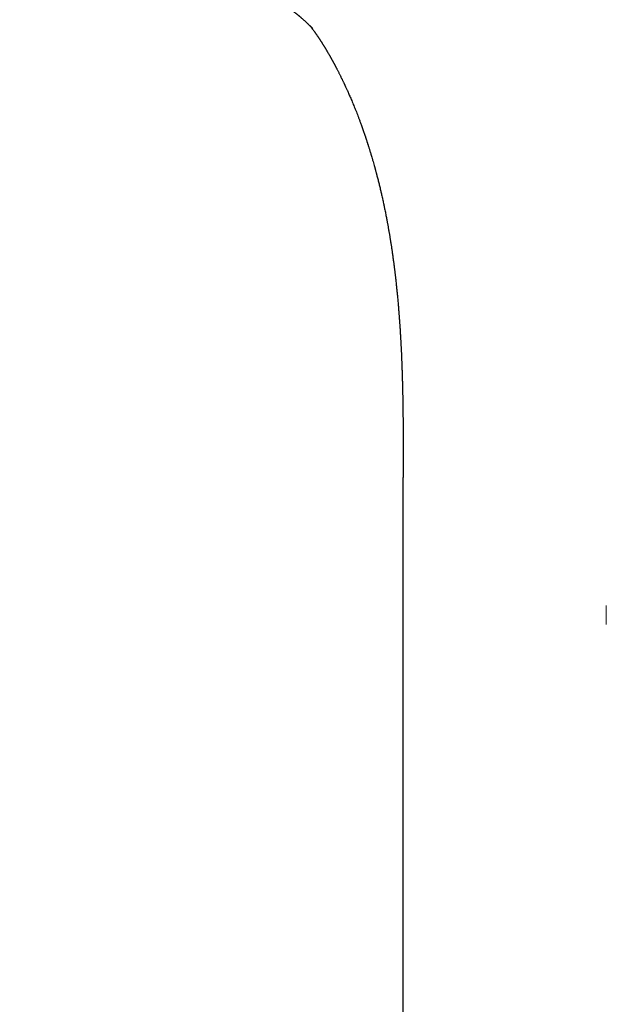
# Model space of a CAD drawing. Header units: millimetres. Extents: x 8 to 450, y 12 to 574.
# Tile 148 of 256: x 210 to 225, y 453 to 477. Entities that reach past the tile are written whole.
import ezdxf

# ---------------------------------------------------------------- set-up
doc = ezdxf.new("R2010")
doc.units = ezdxf.units.MM

msp = doc.modelspace()

# ---------------------------------------------------------------- linework, layer by layer
at = {"color": 7, "linetype": 'Continuous', "lineweight": 30}
msp.add_line((219.748, 343.008), (219.748, 466.183), dxfattribs=at)
for points, knots in [([(210.435, 480.971), (210.492, 480.944), (210.602, 480.892), (210.764, 480.816), (210.92, 480.743), (211.069, 480.674), (211.211, 480.608), (211.345, 480.546), (211.472, 480.488), (211.592, 480.433), (211.707, 480.38), (211.815, 480.331), (211.918, 480.284), (212.013, 480.24), (212.102, 480.2), (212.184, 480.162), (212.258, 480.128), (212.325, 480.097), (212.386, 480.07), (212.443, 480.043), (212.498, 480.019), (212.549, 479.995), (212.596, 479.973), (212.639, 479.954), (212.677, 479.936), (212.711, 479.921), (212.743, 479.906), (212.774, 479.891), (212.806, 479.877), (212.839, 479.861), (212.879, 479.843), (212.924, 479.822), (212.975, 479.798), (213.054, 479.762), (213.159, 479.713), (213.258, 479.666), (213.327, 479.634), (213.366, 479.615), (213.402, 479.598), (213.433, 479.584), (213.459, 479.572), (213.48, 479.562), (213.501, 479.552), (213.526, 479.54), (213.555, 479.526), (213.59, 479.51), (213.642, 479.485), (213.709, 479.452), (213.791, 479.413), (213.859, 479.38), (213.913, 479.354), (213.951, 479.335), (213.986, 479.318), (214.023, 479.3), (214.067, 479.278), (214.121, 479.252), (214.18, 479.223), (214.242, 479.191), (214.3, 479.163), (214.351, 479.137), (214.393, 479.115), (214.433, 479.096), (214.468, 479.078), (214.501, 479.061), (214.536, 479.043), (214.575, 479.023), (214.618, 479.001), (214.659, 478.979), (214.698, 478.959), (214.732, 478.942), (214.763, 478.925), (214.79, 478.911), (214.819, 478.896), (214.853, 478.878), (214.894, 478.856), (214.948, 478.828), (215.011, 478.794), (215.08, 478.757), (215.148, 478.72), (215.205, 478.689), (215.253, 478.662), (215.294, 478.64), (215.339, 478.615), (215.385, 478.589), (215.427, 478.566), (215.46, 478.547), (215.487, 478.532), (215.508, 478.52), (215.527, 478.509), (215.545, 478.499), (215.565, 478.488), (215.594, 478.471), (215.635, 478.447), (215.683, 478.419), (215.73, 478.392), (215.774, 478.366), (215.816, 478.341), (215.858, 478.317), (215.9, 478.291), (215.943, 478.266), (215.983, 478.241), (216.02, 478.219), (216.054, 478.198), (216.089, 478.176), (216.127, 478.153), (216.17, 478.126), (216.212, 478.1), (216.249, 478.077), (216.279, 478.057), (216.305, 478.041), (216.329, 478.026), (216.354, 478.01), (216.391, 477.986), (216.438, 477.955), (216.494, 477.919), (216.549, 477.882), (216.604, 477.846), (216.658, 477.809), (216.71, 477.774), (216.76, 477.74), (216.806, 477.708), (216.848, 477.679), (216.889, 477.65), (216.93, 477.621), (216.969, 477.593), (216.997, 477.572), (217.017, 477.558), (217.031, 477.548), (217.045, 477.537), (217.057, 477.529), (217.067, 477.521), (217.078, 477.513), (217.09, 477.504), (217.103, 477.495), (217.113, 477.487), (217.124, 477.479), (217.134, 477.472), (217.145, 477.464), (217.154, 477.457), (217.16, 477.452), (217.163, 477.45), (217.163, 477.45), (217.163, 477.45), (217.163, 477.45), (217.164, 477.449), (217.166, 477.447), (217.171, 477.444), (217.175, 477.44), (217.181, 477.436), (217.187, 477.431), (217.193, 477.425), (217.2, 477.42), (217.206, 477.415), (217.212, 477.41), (217.218, 477.404), (217.224, 477.4), (217.229, 477.395), (217.235, 477.391), (217.241, 477.385), (217.247, 477.38), (217.255, 477.373), (217.266, 477.363), (217.282, 477.349), (217.299, 477.334), (217.317, 477.318), (217.337, 477.3), (217.358, 477.281), (217.375, 477.265), (217.389, 477.252), (217.399, 477.242), (217.41, 477.232), (217.421, 477.221), (217.432, 477.211), (217.443, 477.2), (217.454, 477.189), (217.464, 477.179), (217.472, 477.172), (217.477, 477.167), (217.483, 477.161), (217.492, 477.153), (217.499, 477.145), (217.507, 477.138), (217.514, 477.131), (217.52, 477.125), (217.525, 477.12), (217.529, 477.115), (217.536, 477.108), (217.541, 477.103), (217.544, 477.1)], [0, 0, 0, 0, 0.01802, 0.035322, 0.051908, 0.067777, 0.082929, 0.097112, 0.110603, 0.123402, 0.135508, 0.147123, 0.15802, 0.168199, 0.17766, 0.186402, 0.19429, 0.201484, 0.207986, 0.213799, 0.219818, 0.225349, 0.230392, 0.234947, 0.239014, 0.242593, 0.245853, 0.249593, 0.252536, 0.256122, 0.260351, 0.265224, 0.270739, 0.276792, 0.290911, 0.304559, 0.309003, 0.313386, 0.31735, 0.320711, 0.323469, 0.325629, 0.327751, 0.330419, 0.333633, 0.337393, 0.341631, 0.350676, 0.359579, 0.368328, 0.37309, 0.377344, 0.381089, 0.384453, 0.389722, 0.395664, 0.402203, 0.40932, 0.41649, 0.421448, 0.42628, 0.430752, 0.434629, 0.438025, 0.441867, 0.446437, 0.45137, 0.456358, 0.460387, 0.464362, 0.467911, 0.470993, 0.473654, 0.477625, 0.482503, 0.487752, 0.49614, 0.50401, 0.511668, 0.519581, 0.523839, 0.528301, 0.533743, 0.539517, 0.544432, 0.548474, 0.551273, 0.553769, 0.555964, 0.557888, 0.560161, 0.563027, 0.568447, 0.574514, 0.580292, 0.585298, 0.590388, 0.595414, 0.600446, 0.605853, 0.610892, 0.615289, 0.619277, 0.623455, 0.628282, 0.63348, 0.639228, 0.643802, 0.647481, 0.650488, 0.653456, 0.65652, 0.660022, 0.667626, 0.674565, 0.681433, 0.689248, 0.696056, 0.70289, 0.710037, 0.716237, 0.721867, 0.727554, 0.733711, 0.73951, 0.744818, 0.746674, 0.748882, 0.751419, 0.753228, 0.754627, 0.756598, 0.758904, 0.761207, 0.763111, 0.76487, 0.767593, 0.770297, 0.772201, 0.774942, 0.778056, 0.781516, 0.785069, 0.788592, 0.792088, 0.808209, 0.815226, 0.822244, 0.829626, 0.837062, 0.843042, 0.849001, 0.85438, 0.859589, 0.864771, 0.868155, 0.871814, 0.875766, 0.879787, 0.883792, 0.887421, 0.894582, 0.902631, 0.911077, 0.918073, 0.926965, 0.933932, 0.942741, 0.946211, 0.949496, 0.953618, 0.958135, 0.96153, 0.964917, 0.969273, 0.973461, 0.975438, 0.977359, 0.979476, 0.981973, 0.984754, 0.987166, 0.989686, 0.992073, 0.993057, 0.994659, 0.996973, 1, 1, 1, 1]), ([(217.499, 477.145), (217.5, 477.145), (217.506, 477.137), (217.521, 477.117), (217.545, 477.085), (217.566, 477.057), (217.582, 477.035), (217.591, 477.021), (217.602, 477.007), (217.612, 476.991), (217.624, 476.975), (217.636, 476.958), (217.648, 476.94), (217.659, 476.923), (217.669, 476.91), (217.677, 476.897), (217.685, 476.885), (217.694, 476.872), (217.703, 476.858), (217.713, 476.843), (217.723, 476.828), (217.733, 476.812), (217.743, 476.798), (217.752, 476.784), (217.761, 476.769), (217.771, 476.753), (217.782, 476.735), (217.794, 476.717), (217.805, 476.699), (217.814, 476.684), (217.823, 476.671), (217.829, 476.66), (217.834, 476.652), (217.839, 476.643), (217.845, 476.634), (217.85, 476.626), (217.854, 476.619), (217.858, 476.612), (217.863, 476.605), (217.869, 476.594), (217.876, 476.583), (217.883, 476.571), (217.888, 476.562), (217.894, 476.552), (217.902, 476.538), (217.911, 476.523), (217.922, 476.505), (217.933, 476.486), (217.944, 476.466), (217.954, 476.449), (217.963, 476.434), (217.97, 476.421), (217.978, 476.407), (217.985, 476.395), (217.992, 476.382), (217.999, 476.37), (218.004, 476.36), (218.009, 476.352), (218.013, 476.344), (218.019, 476.334), (218.025, 476.322), (218.031, 476.311), (218.037, 476.301), (218.042, 476.291), (218.047, 476.282), (218.053, 476.272), (218.059, 476.261), (218.065, 476.249), (218.072, 476.237), (218.078, 476.225), (218.085, 476.213), (218.091, 476.2), (218.097, 476.189), (218.102, 476.18), (218.107, 476.17), (218.114, 476.158), (218.12, 476.145), (218.127, 476.132), (218.133, 476.121), (218.141, 476.105), (218.152, 476.084), (218.167, 476.056), (218.181, 476.028), (218.195, 476), (218.208, 475.973), (218.22, 475.949), (218.232, 475.924), (218.243, 475.903), (218.253, 475.882), (218.263, 475.863), (218.272, 475.842), (218.283, 475.821), (218.293, 475.8), (218.302, 475.781), (218.309, 475.765), (218.317, 475.749), (218.325, 475.732), (218.333, 475.714), (218.341, 475.697), (218.351, 475.675), (218.363, 475.648), (218.378, 475.617), (218.393, 475.584), (218.406, 475.555), (218.422, 475.519), (218.44, 475.478), (218.462, 475.426), (218.486, 475.372), (218.51, 475.314), (218.536, 475.252), (218.56, 475.192), (218.585, 475.13), (218.61, 475.068), (218.635, 475.003), (218.66, 474.938), (218.685, 474.872), (218.707, 474.813), (218.726, 474.76), (218.743, 474.714), (218.76, 474.667), (218.776, 474.62), (218.792, 474.573), (218.809, 474.526), (218.822, 474.487), (218.832, 474.459), (218.838, 474.44), (218.844, 474.421), (218.851, 474.4), (218.858, 474.378), (218.865, 474.356), (218.872, 474.336), (218.877, 474.319), (218.882, 474.304), (218.888, 474.287), (218.894, 474.267), (218.9, 474.249), (218.906, 474.232), (218.913, 474.209), (218.921, 474.181), (218.932, 474.148), (218.942, 474.114), (218.953, 474.078), (218.965, 474.039), (218.979, 473.991), (218.997, 473.932), (219.016, 473.865), (219.035, 473.8), (219.047, 473.754), (219.056, 473.724), (219.06, 473.709), (219.064, 473.694), (219.067, 473.681), (219.071, 473.669), (219.075, 473.655), (219.08, 473.635), (219.087, 473.61), (219.093, 473.584), (219.099, 473.562), (219.107, 473.532), (219.117, 473.493), (219.13, 473.442), (219.143, 473.395), (219.155, 473.345), (219.167, 473.297), (219.179, 473.245), (219.191, 473.195), (219.203, 473.147), (219.213, 473.1), (219.225, 473.052), (219.236, 473.002), (219.247, 472.95), (219.259, 472.9), (219.27, 472.848), (219.28, 472.8), (219.289, 472.757), (219.299, 472.71), (219.309, 472.66), (219.32, 472.606), (219.33, 472.554), (219.34, 472.503), (219.349, 472.457), (219.356, 472.417), (219.362, 472.383), (219.369, 472.348), (219.376, 472.309), (219.383, 472.267), (219.391, 472.222), (219.399, 472.178), (219.406, 472.138), (219.412, 472.103), (219.417, 472.071), (219.422, 472.039), (219.427, 472.008), (219.432, 471.977), (219.438, 471.944), (219.444, 471.907), (219.45, 471.867), (219.457, 471.823), (219.463, 471.779), (219.47, 471.734), (219.477, 471.688), (219.483, 471.642), (219.49, 471.593), (219.497, 471.544), (219.504, 471.493), (219.511, 471.444), (219.517, 471.395), (219.523, 471.35), (219.529, 471.304), (219.534, 471.262), (219.539, 471.226), (219.543, 471.189), (219.548, 471.15), (219.553, 471.109), (219.558, 471.066), (219.563, 471.02), (219.569, 470.969), (219.575, 470.915), (219.581, 470.859), (219.586, 470.806), (219.591, 470.756), (219.596, 470.707), (219.601, 470.657), (219.606, 470.604), (219.612, 470.548), (219.617, 470.488), (219.622, 470.433), (219.626, 470.383), (219.63, 470.34), (219.634, 470.297), (219.637, 470.252), (219.641, 470.202), (219.645, 470.152), (219.649, 470.103), (219.652, 470.059), (219.655, 470.019), (219.658, 469.985), (219.66, 469.955), (219.662, 469.927), (219.664, 469.899), (219.666, 469.864), (219.669, 469.822), (219.672, 469.773), (219.675, 469.722), (219.678, 469.672), (219.682, 469.613), (219.686, 469.546), (219.69, 469.47), (219.694, 469.393), (219.697, 469.318), (219.701, 469.244), (219.705, 469.161), (219.708, 469.087), (219.71, 469.027), (219.712, 468.991), (219.713, 468.962), (219.714, 468.936), (219.715, 468.909), (219.716, 468.879), (219.717, 468.844), (219.719, 468.804), (219.72, 468.762), (219.721, 468.717), (219.723, 468.675), (219.724, 468.636), (219.725, 468.603), (219.726, 468.575), (219.726, 468.554), (219.727, 468.536), (219.727, 468.518), (219.728, 468.496), (219.729, 468.469), (219.73, 468.436), (219.73, 468.398), (219.731, 468.36), (219.732, 468.324), (219.733, 468.289), (219.734, 468.252), (219.735, 468.215), (219.735, 468.183), (219.736, 468.158), (219.736, 468.139), (219.736, 468.123), (219.737, 468.107), (219.737, 468.09), (219.738, 468.06), (219.738, 468.017), (219.739, 467.959), (219.74, 467.894), (219.741, 467.823), (219.742, 467.76), (219.743, 467.709), (219.743, 467.674), (219.743, 467.646), (219.744, 467.624), (219.744, 467.606), (219.744, 467.587), (219.744, 467.562), (219.745, 467.53), (219.745, 467.492), (219.745, 467.45), (219.746, 467.409), (219.746, 467.366), (219.746, 467.323), (219.747, 467.28), (219.747, 467.234), (219.747, 467.18), (219.747, 467.116), (219.748, 467.044), (219.748, 466.976), (219.748, 466.914), (219.748, 466.865), (219.748, 466.821), (219.748, 466.783), (219.748, 466.752), (219.749, 466.727), (219.749, 466.706), (219.749, 466.688), (219.749, 466.667), (219.749, 466.641), (219.749, 466.61), (219.749, 466.574), (219.749, 466.53), (219.749, 466.476), (219.749, 466.412), (219.749, 466.341), (219.749, 466.263), (219.749, 466.208), (219.749, 466.18)], [0, 0, 0, 0, 0.000792, 0.015505, 0.029879, 0.043931, 0.0485, 0.053037, 0.05755, 0.062294, 0.067249, 0.072221, 0.077213, 0.081984, 0.085041, 0.08807, 0.091086, 0.094093, 0.097362, 0.100871, 0.104415, 0.107925, 0.110908, 0.113864, 0.116808, 0.119891, 0.123585, 0.127291, 0.130558, 0.13348, 0.136365, 0.137702, 0.139159, 0.140783, 0.142427, 0.143989, 0.14525, 0.146206, 0.147329, 0.149276, 0.151435, 0.153336, 0.154927, 0.156158, 0.158432, 0.161576, 0.163708, 0.167141, 0.170338, 0.173082, 0.175107, 0.177273, 0.179166, 0.181041, 0.182836, 0.184756, 0.186252, 0.187305, 0.188348, 0.189814, 0.191548, 0.193161, 0.194636, 0.195971, 0.197168, 0.198358, 0.200153, 0.2019, 0.203349, 0.204844, 0.20663, 0.208532, 0.209972, 0.210942, 0.212145, 0.213852, 0.215722, 0.217316, 0.218672, 0.220184, 0.223544, 0.226793, 0.230691, 0.23407, 0.23717, 0.240543, 0.242633, 0.246096, 0.248228, 0.250176, 0.252754, 0.255353, 0.257751, 0.260005, 0.2617, 0.26348, 0.265454, 0.267493, 0.269508, 0.271209, 0.274593, 0.278476, 0.281593, 0.285378, 0.287819, 0.293188, 0.29863, 0.304136, 0.310253, 0.316577, 0.322922, 0.328538, 0.334979, 0.341281, 0.347514, 0.35376, 0.360062, 0.364375, 0.368584, 0.372908, 0.377155, 0.38152, 0.385704, 0.390159, 0.391786, 0.393411, 0.395121, 0.396949, 0.398909, 0.40098, 0.402799, 0.404228, 0.405418, 0.406918, 0.408786, 0.410471, 0.411802, 0.413221, 0.416466, 0.419002, 0.421905, 0.425116, 0.428163, 0.432046, 0.43733, 0.443233, 0.448905, 0.453633, 0.454854, 0.456148, 0.457366, 0.458452, 0.459408, 0.460514, 0.461989, 0.464409, 0.466547, 0.468333, 0.469888, 0.473936, 0.477885, 0.482162, 0.485564, 0.489848, 0.493855, 0.497961, 0.501951, 0.505262, 0.509, 0.51354, 0.516961, 0.52124, 0.525465, 0.528977, 0.532495, 0.535511, 0.539878, 0.54411, 0.548101, 0.551951, 0.555895, 0.558596, 0.561005, 0.563684, 0.566695, 0.569945, 0.573221, 0.576801, 0.57988, 0.582283, 0.584691, 0.587183, 0.589385, 0.591613, 0.594136, 0.596756, 0.599998, 0.60306, 0.606489, 0.609917, 0.612847, 0.616693, 0.62027, 0.623666, 0.627347, 0.631478, 0.634541, 0.637985, 0.641486, 0.644488, 0.647085, 0.649507, 0.652537, 0.65548, 0.658516, 0.661828, 0.665467, 0.669448, 0.673569, 0.677535, 0.681002, 0.68438, 0.687929, 0.691693, 0.695769, 0.700111, 0.704361, 0.707717, 0.710731, 0.71358, 0.716805, 0.720364, 0.72422, 0.727421, 0.730729, 0.733569, 0.735908, 0.737991, 0.739915, 0.741822, 0.744023, 0.747199, 0.750748, 0.754461, 0.757943, 0.761383, 0.766951, 0.771934, 0.777468, 0.783058, 0.78777, 0.793089, 0.800318, 0.803318, 0.80575, 0.80778, 0.809451, 0.811172, 0.813327, 0.815756, 0.818549, 0.821524, 0.824639, 0.827897, 0.830386, 0.832777, 0.834708, 0.836168, 0.837272, 0.838463, 0.839784, 0.841813, 0.844089, 0.8467, 0.849717, 0.851952, 0.854368, 0.856963, 0.859667, 0.861953, 0.863714, 0.864894, 0.865859, 0.866951, 0.868171, 0.86952, 0.873063, 0.877136, 0.881621, 0.886519, 0.89183, 0.894712, 0.897123, 0.899063, 0.900533, 0.901594, 0.902857, 0.904477, 0.906747, 0.909476, 0.91248, 0.915332, 0.918016, 0.921276, 0.924246, 0.926963, 0.930885, 0.935319, 0.940266, 0.945726, 0.949489, 0.952932, 0.95595, 0.958542, 0.960707, 0.962447, 0.963822, 0.964889, 0.966311, 0.968087, 0.970216, 0.9727, 0.975538, 0.97941, 0.983793, 0.988685, 0.994088, 1, 1, 1, 1])]:
    msp.add_open_spline(points, degree=3, knots=knots, dxfattribs=at)
at = {"color": 252, "linetype": 'Continuous', "lineweight": 0}
msp.add_open_spline([(224.68, 462.609), (224.68, 462.763), (224.679, 462.916), (224.678, 463.069)], degree=3, dxfattribs=at)

doc.saveas('drawing.dxf')
